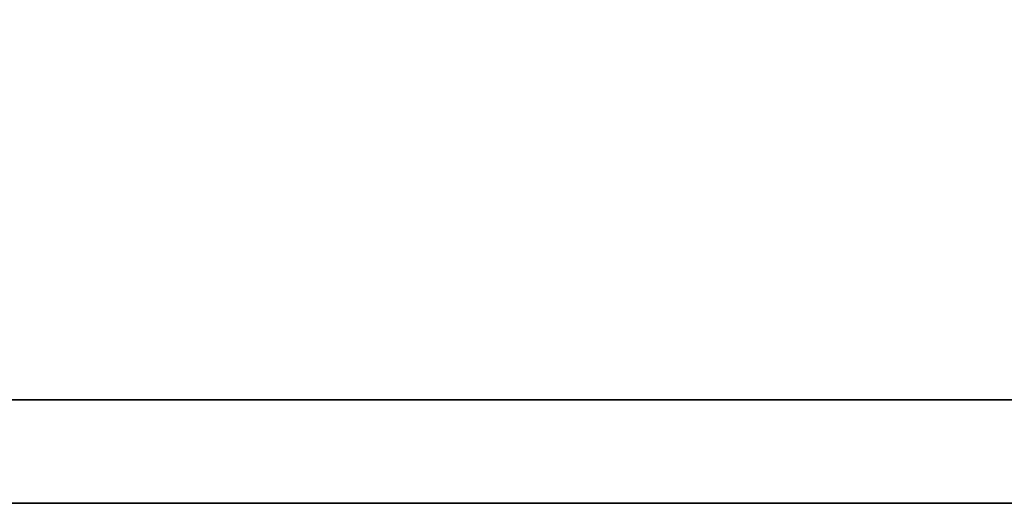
# Model space of a CAD drawing. Header units: millimetres. Extents: x -115 to 753, y -125 to 121.
# Tile 71 of 96: x 475.799 to 477.143, y 3.678 to 4.337. Entities that reach past the tile are written whole.
import ezdxf

# ---------------------------------------------------------------- set-up
doc = ezdxf.new("R2010")
doc.units = ezdxf.units.MM
doc.layers.add('DIM', color=4, linetype='Continuous')
doc.layers.add('layer 1', color=7, linetype='Continuous')

# ---------------------------------------------------------------- blocks, each defined once
blk = doc.blocks.new('TBI MOTION logo(完整正式版)')
at = {"layer": 'layer 1', "color": 22, "lineweight": 35}
blk.add_open_spline([(75.90875, -9.47875), (75.90875, -9.47875), (75.90875, -12.28625), (75.90875, -12.28625), (75.90875, -12.28625), (75.90875, -12.28625), (75.90875, -12.47875), (75.90875, -12.47875), (75.90875, -12.47875), (75.90875, -12.47875), (75.71625, -12.47875), (75.71625, -12.47875), (75.71625, -12.47875), (75.71625, -12.47875), (-88.32875, -12.47875), (-88.32875, -12.47875), (-88.32875, -12.47875), (-88.32875, -12.47875), (-88.32875, -13.29375), (-88.32875, -13.29375), (-88.32875, -13.29375), (-88.32875, -13.29375), (82.89125, -13.29375), (82.89125, -13.29375), (82.89125, -13.29375), (82.89125, -13.29375), (75.90875, -9.47875), (75.90875, -9.47875)], degree=3, knots=[0, 0, 0, 0, 0.1428571, 0.1428571, 0.1428571, 0.1428572, 0.2857143, 0.2857143, 0.2857143, 0.2857143, 0.4285714, 0.4285714, 0.4285714, 0.4285714, 0.5714286, 0.5714286, 0.5714286, 0.5714286, 0.7142857, 0.7142857, 0.7142857, 0.7142857, 0.8571429, 0.8571429, 0.8571429, 0.8571429, 1, 1, 1, 1], dxfattribs=at)

msp = doc.modelspace()

# ---------------------------------------------------------------- block references
at = {"layer": 'DIM', "xscale": 0.1729727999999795, "yscale": 0.1729727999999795, "zscale": 0.1729727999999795}
msp.add_blockref('TBI MOTION logo(完整正式版)', (487.7485, 5.977), dxfattribs=at)

doc.saveas('drawing.dxf')
